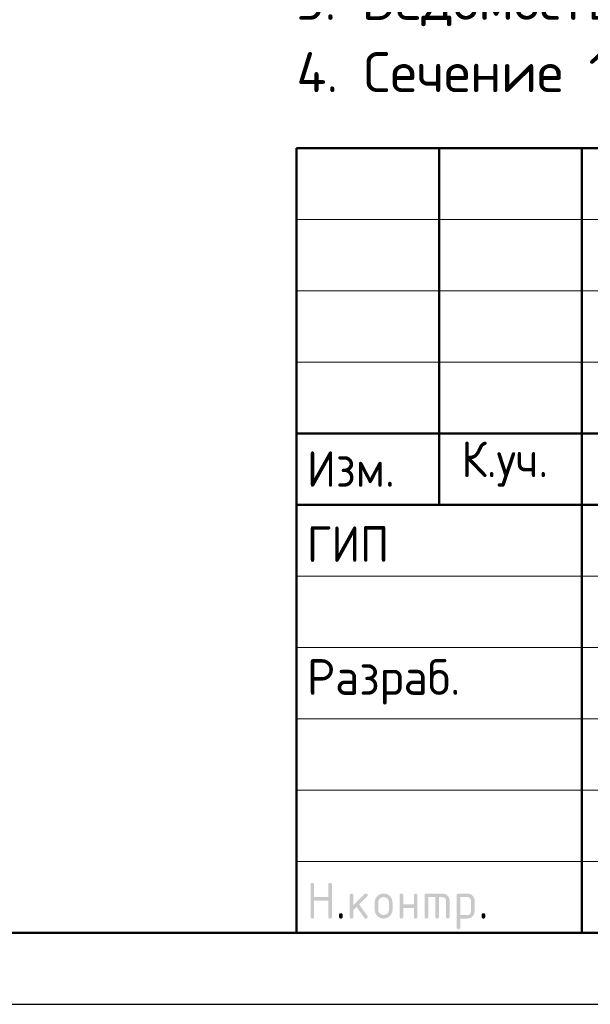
# Model space of a CAD drawing. Header units: millimetres. Extents: x 0 to 21005, y 0 to 14850.
# Tile 14 of 20: x 10531 to 12530, y 0 to 3451. Entities that reach past the tile are written whole.
import ezdxf

# ---------------------------------------------------------------- set-up
doc = ezdxf.new("R2010")
doc.units = ezdxf.units.MM
doc.layers.add('Standard', color=7, linetype='Continuous', lineweight=25)
doc.styles.add('ISOCPEUR', font='txt')

msp = doc.modelspace()

# ---------------------------------------------------------------- hatches: boundary and pattern name
at = {"layer": 'Standard', "linetype": 'Continuous', "lineweight": 25, "transparency": 33554687}
for points in [[(11549.5, 306.9), (11549.5, 419.4), (11549.5, 420.2), (11549.6, 420.9), (11549.7, 421.5), (11549.9, 422.1), (11550.1, 422.7), (11550.4, 423.2), (11550.7, 423.7), (11551.1, 424.1), (11551.5, 424.5), (11552, 424.8), (11552.5, 425.1), (11553.1, 425.3), (11553.6, 425.4), (11554.3, 425.5), (11555, 425.6), (11555.8, 425.6), (11556.6, 425.6), (11557.3, 425.5), (11558, 425.4), (11558.5, 425.3), (11559.1, 425.1), (11559.6, 424.8), (11560.1, 424.5), (11560.5, 424.1), (11560.9, 423.7), (11561.2, 423.2), (11561.5, 422.7), (11561.7, 422.1), (11561.9, 421.5), (11562, 420.9), (11562.1, 420.2), (11562.1, 419.4), (11562.1, 375.7), (11611.9, 375.7), (11611.9, 419.4), (11611.9, 420.2), (11612, 420.9), (11612.1, 421.5), (11612.3, 422.1), (11612.5, 422.7), (11612.8, 423.2), (11613.1, 423.7), (11613.5, 424.1), (11613.9, 424.5), (11614.4, 424.8), (11614.9, 425.1), (11615.4, 425.3), (11616, 425.4), (11616.7, 425.5), (11617.4, 425.6), (11618.2, 425.6), (11619, 425.6), (11619.7, 425.5), (11620.3, 425.4), (11620.9, 425.3), (11621.5, 425.1), (11622, 424.8), (11622.5, 424.5), (11622.9, 424.1), (11623.3, 423.7), (11623.6, 423.2), (11623.9, 422.7), (11624.1, 422.1), (11624.3, 421.5), (11624.3, 420.9), (11624.4, 420.2), (11624.4, 419.4), (11624.4, 306.9), (11624.4, 306.1), (11624.3, 305.4), (11624.3, 304.7), (11624.1, 304.2), (11623.9, 303.6), (11623.6, 303.1), (11623.3, 302.6), (11622.9, 302.2), (11622.5, 301.8), (11622, 301.5), (11621.5, 301.2), (11620.9, 301), (11620.3, 300.8), (11619.7, 300.7), (11619, 300.6), (11618.2, 300.6), (11617.4, 300.6), (11616.7, 300.7), (11616, 300.8), (11615.4, 301), (11614.9, 301.2), (11614.4, 301.5), (11613.9, 301.8), (11613.5, 302.2), (11613.1, 302.6), (11612.8, 303.1), (11612.5, 303.6), (11612.3, 304.2), (11612.1, 304.7), (11612, 305.4), (11611.9, 306.1), (11611.9, 306.9), (11611.9, 363.1), (11562.1, 363.1), (11562.1, 306.9), (11562.1, 306.1), (11562, 305.4), (11561.9, 304.7), (11561.7, 304.2), (11561.5, 303.6), (11561.2, 303.1), (11560.9, 302.6), (11560.5, 302.2), (11560.1, 301.8), (11559.6, 301.5), (11559.1, 301.2), (11558.5, 301), (11558, 300.8), (11557.3, 300.7), (11556.6, 300.6), (11555.8, 300.6), (11555, 300.6), (11554.3, 300.7), (11553.6, 300.8), (11553.1, 301), (11552.5, 301.2), (11552, 301.5), (11551.5, 301.8), (11551.1, 302.2), (11550.7, 302.6), (11550.4, 303.1), (11550.1, 303.6), (11549.9, 304.2), (11549.7, 304.7), (11549.6, 305.4), (11549.5, 306.1)], [(11699.5, 347), (11738.8, 386.3), (11739.2, 386.7), (11739.7, 387.1), (11740.2, 387.4), (11740.8, 387.6), (11741.3, 387.9), (11741.9, 388), (11742.5, 388.1), (11743.2, 388.1), (11744, 388.1), (11744.7, 388), (11745.4, 387.9), (11745.9, 387.7), (11746.5, 387.5), (11747, 387.2), (11747.5, 386.9), (11747.9, 386.5), (11748.3, 386.1), (11748.6, 385.6), (11748.9, 385.1), (11749.1, 384.6), (11749.3, 384), (11749.4, 383.3), (11749.5, 382.6), (11749.5, 381.8), (11749.5, 381.2), (11749.3, 380.6), (11749.2, 380.1), (11749, 379.5), (11748.7, 379), (11748.4, 378.5), (11748, 378), (11747.6, 377.5), (11720.1, 350), (11748.2, 310.5), (11748.8, 309.6), (11749.1, 308.7), (11749.5, 307.8), (11749.5, 306.8), (11749.5, 306), (11749.4, 305.4), (11749.3, 304.7), (11749.1, 304.1), (11748.9, 303.5), (11748.6, 303), (11748.3, 302.6), (11747.9, 302.2), (11747.5, 301.8), (11747, 301.5), (11746.5, 301.2), (11745.9, 301), (11745.4, 300.8), (11744.7, 300.7), (11744, 300.6), (11743.2, 300.6), (11742.4, 300.6), (11741.6, 300.8), (11740.9, 301), (11740.2, 301.3), (11739.6, 301.6), (11739, 302.1), (11738.5, 302.6), (11738, 303.3), (11711.1, 341.1), (11699.5, 329.4), (11699.5, 306.9), (11699.5, 306.1), (11699.4, 305.4), (11699.3, 304.7), (11699.1, 304.2), (11698.9, 303.6), (11698.6, 303.1), (11698.3, 302.6), (11697.9, 302.2), (11697.5, 301.8), (11697, 301.5), (11696.5, 301.2), (11696, 301), (11695.4, 300.8), (11694.7, 300.7), (11694, 300.6), (11693.2, 300.6), (11692.4, 300.6), (11691.7, 300.7), (11691.1, 300.8), (11690.5, 301), (11689.9, 301.2), (11689.4, 301.5), (11688.9, 301.8), (11688.5, 302.2), (11688.1, 302.6), (11687.8, 303.1), (11687.5, 303.6), (11687.3, 304.2), (11687.1, 304.7), (11687, 305.4), (11687, 306.1), (11687, 306.9), (11687, 381.8), (11687, 382.6), (11687, 383.3), (11687.1, 384), (11687.3, 384.6), (11687.5, 385.1), (11687.8, 385.6), (11688.1, 386.1), (11688.5, 386.5), (11688.9, 386.9), (11689.4, 387.2), (11689.9, 387.5), (11690.5, 387.7), (11691.1, 387.9), (11691.7, 388), (11692.4, 388.1), (11693.2, 388.1), (11694, 388.1), (11694.7, 388), (11695.4, 387.9), (11696, 387.7), (11696.5, 387.5), (11697, 387.2), (11697.5, 386.9), (11697.9, 386.5), (11698.3, 386.1), (11698.6, 385.6), (11698.9, 385.1), (11699.1, 384.6), (11699.3, 384), (11699.4, 383.3), (11699.5, 382.6), (11699.5, 381.8)], [(11874.3, 338.1), (11874.3, 306.9), (11874.3, 306.1), (11874.2, 305.4), (11874.1, 304.7), (11873.9, 304.2), (11873.7, 303.6), (11873.5, 303.1), (11873.2, 302.6), (11872.8, 302.2), (11872.4, 301.8), (11871.9, 301.5), (11871.4, 301.2), (11870.8, 301), (11870.2, 300.8), (11869.5, 300.7), (11868.9, 300.6), (11868.1, 300.6), (11867.3, 300.6), (11866.6, 300.7), (11865.9, 300.8), (11865.3, 301), (11864.7, 301.2), (11864.3, 301.5), (11863.8, 301.8), (11863.4, 302.2), (11863, 302.6), (11862.7, 303.1), (11862.4, 303.6), (11862.2, 304.2), (11862, 304.7), (11861.9, 305.4), (11861.8, 306.1), (11861.8, 306.9), (11861.8, 381.8), (11861.8, 382.6), (11861.9, 383.3), (11862, 384), (11862.2, 384.6), (11862.4, 385.1), (11862.7, 385.6), (11863, 386.1), (11863.4, 386.5), (11863.8, 386.9), (11864.3, 387.2), (11864.7, 387.5), (11865.3, 387.7), (11865.9, 387.9), (11866.6, 388), (11867.3, 388.1), (11868.1, 388.1), (11868.9, 388.1), (11869.5, 388), (11870.2, 387.9), (11870.8, 387.7), (11871.4, 387.5), (11871.9, 387.2), (11872.4, 386.9), (11872.8, 386.5), (11873.2, 386.1), (11873.5, 385.6), (11873.7, 385.2), (11873.9, 384.6), (11874.1, 384), (11874.2, 383.3), (11874.3, 382.6), (11874.3, 381.8), (11874.3, 350.6), (11911.7, 350.6), (11911.7, 381.8), (11911.7, 382.6), (11911.8, 383.3), (11911.9, 384), (11912.1, 384.6), (11912.3, 385.2), (11912.6, 385.6), (11912.8, 386.1), (11913.2, 386.5), (11913.6, 386.9), (11914.1, 387.2), (11914.6, 387.5), (11915.2, 387.7), (11915.8, 387.9), (11916.5, 388), (11917.1, 388.1), (11917.9, 388.1), (11918.7, 388.1), (11919.4, 388), (11920.1, 387.9), (11920.7, 387.7), (11921.3, 387.5), (11921.7, 387.2), (11922.2, 386.9), (11922.6, 386.5), (11923, 386.1), (11923.3, 385.6), (11923.6, 385.1), (11923.8, 384.6), (11924, 384), (11924.1, 383.3), (11924.2, 382.6), (11924.2, 381.8), (11924.2, 306.9), (11924.2, 306.1), (11924.1, 305.4), (11924, 304.7), (11923.8, 304.2), (11923.6, 303.6), (11923.3, 303.1), (11923, 302.6), (11922.6, 302.2), (11922.2, 301.8), (11921.7, 301.5), (11921.3, 301.2), (11920.7, 301), (11920.1, 300.8), (11919.4, 300.7), (11918.7, 300.6), (11917.9, 300.6), (11917.1, 300.6), (11916.5, 300.7), (11915.8, 300.8), (11915.2, 301), (11914.6, 301.2), (11914.1, 301.5), (11913.6, 301.8), (11913.2, 302.2), (11912.8, 302.6), (11912.6, 303.1), (11912.3, 303.6), (11912.1, 304.2), (11911.9, 304.7), (11911.8, 305.4), (11911.7, 306.1), (11911.7, 306.9), (11911.7, 338.1)], [(11955.5, 388.1), (12011.7, 388.1), (12013, 388.1), (12014.2, 388), (12015.5, 387.8), (12016.7, 387.6), (12017.9, 387.4), (12019.1, 387.1), (12020.2, 386.7), (12021.3, 386.3), (12022.4, 385.8), (12023.5, 385.2), (12024.5, 384.7), (12025.5, 384), (12026.6, 383.3), (12027.5, 382.5), (12028.5, 381.7), (12029.4, 380.8), (12030.3, 379.9), (12031.1, 378.9), (12031.9, 378), (12032.6, 376.9), (12033.3, 375.9), (12033.8, 374.9), (12034.4, 373.8), (12034.8, 372.7), (12035.3, 371.6), (12035.6, 370.5), (12036, 369.3), (12036.2, 368.1), (12036.4, 366.9), (12036.6, 365.6), (12036.7, 364.4), (12036.7, 363.1), (12036.7, 306.9), (12036.7, 306.1), (12036.6, 305.4), (12036.5, 304.7), (12036.3, 304.2), (12036.1, 303.6), (12035.8, 303.1), (12035.5, 302.6), (12035.1, 302.2), (12034.7, 301.8), (12034.2, 301.5), (12033.7, 301.2), (12033.1, 301), (12032.6, 300.8), (12031.9, 300.7), (12031.2, 300.6), (12030.4, 300.6), (12029.6, 300.6), (12028.9, 300.7), (12028.3, 300.8), (12027.7, 301), (12027.1, 301.2), (12026.6, 301.5), (12026.1, 301.8), (12025.7, 302.2), (12025.3, 302.6), (12025, 303.1), (12024.7, 303.6), (12024.5, 304.2), (12024.3, 304.7), (12024.2, 305.4), (12024.1, 306.1), (12024.1, 306.9), (12024.1, 363.1), (12024.1, 364.4), (12023.9, 365.6), (12023.7, 366.8), (12023.2, 367.9), (12022.8, 369), (12022.1, 370.1), (12021.5, 371.1), (12020.6, 372), (12019.7, 372.9), (12018.7, 373.5), (12017.7, 374.2), (12016.5, 374.7), (12015.4, 375.1), (12014.2, 375.3), (12013, 375.5), (12011.7, 375.5), (11999.2, 375.5), (11999.2, 306.9), (11999.2, 306.1), (11999.1, 305.4), (11999, 304.7), (11998.8, 304.2), (11998.6, 303.6), (11998.3, 303.1), (11998, 302.6), (11997.7, 302.2), (11997.3, 301.8), (11996.8, 301.5), (11996.3, 301.2), (11995.7, 301), (11995.1, 300.8), (11994.4, 300.7), (11993.7, 300.6), (11993, 300.6), (11992.2, 300.6), (11991.5, 300.7), (11990.8, 300.8), (11990.2, 301), (11989.6, 301.2), (11989.1, 301.5), (11988.7, 301.8), (11988.3, 302.2), (11987.9, 302.6), (11987.6, 303.1), (11987.3, 303.6), (11987.1, 304.2), (11986.9, 304.7), (11986.8, 305.4), (11986.7, 306.1), (11986.7, 306.9), (11986.7, 375.5), (11961.8, 375.5), (11961.8, 306.9), (11961.8, 306.1), (11961.7, 305.4), (11961.6, 304.7), (11961.4, 304.2), (11961.2, 303.6), (11960.9, 303.1), (11960.6, 302.6), (11960.2, 302.2), (11959.8, 301.8), (11959.3, 301.5), (11958.8, 301.2), (11958.2, 301), (11957.7, 300.8), (11957, 300.7), (11956.3, 300.6), (11955.5, 300.6), (11954.7, 300.6), (11954, 300.7), (11953.4, 300.8), (11952.8, 301), (11952.2, 301.2), (11951.7, 301.5), (11951.2, 301.8), (11950.8, 302.2), (11950.4, 302.6), (11950.1, 303.1), (11949.8, 303.6), (11949.6, 304.2), (11949.4, 304.7), (11949.3, 305.4), (11949.2, 306.1), (11949.2, 306.9), (11949.2, 381.8), (11949.2, 382.6), (11949.3, 383.3), (11949.4, 384), (11949.6, 384.6), (11949.8, 385.1), (11950.1, 385.6), (11950.4, 386.1), (11950.8, 386.5), (11951.2, 386.9), (11951.7, 387.2), (11952.2, 387.5), (11952.8, 387.7), (11953.3, 387.9), (11954, 388), (11954.7, 388.1)], [(11649.5, 313.2), (11649.5, 313.9), (11649.6, 314.6), (11649.7, 315.3), (11649.9, 315.9), (11650.1, 316.5), (11650.4, 317), (11650.7, 317.5), (11651.1, 317.9), (11651.5, 318.3), (11651.9, 318.5), (11652.4, 318.8), (11653, 319), (11653.6, 319.2), (11654.3, 319.3), (11655, 319.4), (11655.8, 319.4), (11656.5, 319.4), (11657.2, 319.3), (11657.9, 319.2), (11658.5, 319), (11659.1, 318.8), (11659.6, 318.5), (11660.1, 318.3), (11660.4, 317.9), (11660.8, 317.5), (11661.1, 317), (11661.4, 316.5), (11661.6, 315.9), (11661.8, 315.3), (11661.9, 314.6), (11662, 313.9), (11662, 313.2), (11662, 306.9), (11662, 306.1), (11661.9, 305.4), (11661.8, 304.8), (11661.6, 304.2), (11661.4, 303.6), (11661.1, 303.1), (11660.8, 302.6), (11660.4, 302.2), (11660.1, 301.8), (11659.6, 301.5), (11659.1, 301.2), (11658.5, 301), (11657.9, 300.8), (11657.2, 300.7), (11656.5, 300.6), (11655.8, 300.6), (11655, 300.6), (11654.3, 300.7), (11653.6, 300.8), (11653, 301), (11652.4, 301.2), (11651.9, 301.5), (11651.5, 301.8), (11651.1, 302.2), (11650.7, 302.6), (11650.4, 303.1), (11650.1, 303.6), (11649.9, 304.2), (11649.7, 304.8), (11649.6, 305.4), (11649.5, 306.1), (11649.5, 306.9)], [(12149.1, 313.2), (12149.1, 313.9), (12149.2, 314.6), (12149.3, 315.3), (12149.5, 315.9), (12149.7, 316.5), (12150, 317), (12150.3, 317.5), (12150.7, 317.9), (12151.1, 318.3), (12151.6, 318.5), (12152.1, 318.8), (12152.7, 319), (12153.3, 319.2), (12153.9, 319.3), (12154.6, 319.4), (12155.4, 319.4), (12156.2, 319.4), (12156.9, 319.3), (12157.6, 319.2), (12158.2, 319), (12158.7, 318.8), (12159.2, 318.5), (12159.7, 318.3), (12160.1, 317.9), (12160.5, 317.5), (12160.8, 317), (12161.1, 316.5), (12161.3, 315.9), (12161.5, 315.3), (12161.6, 314.6), (12161.7, 313.9), (12161.7, 313.2), (12161.7, 306.9), (12161.7, 306.1), (12161.6, 305.4), (12161.5, 304.8), (12161.3, 304.2), (12161.1, 303.6), (12160.8, 303.1), (12160.5, 302.6), (12160.1, 302.2), (12159.7, 301.8), (12159.2, 301.5), (12158.7, 301.2), (12158.2, 301), (12157.6, 300.8), (12156.9, 300.7), (12156.2, 300.6), (12155.4, 300.6), (12154.6, 300.6), (12153.9, 300.7), (12153.3, 300.8), (12152.7, 301), (12152.1, 301.2), (12151.6, 301.5), (12151.1, 301.8), (12150.7, 302.2), (12150.3, 302.6), (12150, 303.1), (12149.7, 303.6), (12149.5, 304.2), (12149.3, 304.8), (12149.2, 305.4), (12149.1, 306.1), (12149.1, 306.9)]]:
    msp.add_hatch(color=7, dxfattribs=at).paths.add_polyline_path(points, flags=16)
h = msp.add_hatch(color=7, dxfattribs=at)
h.paths.add_polyline_path([(11774.4, 331.9), (11774.4, 356.8), (11774.4, 358.5), (11774.5, 360), (11774.7, 361.6), (11775, 363.1), (11775.2, 364.6), (11775.7, 366), (11776.1, 367.5), (11776.7, 368.9), (11777.2, 370.2), (11777.9, 371.6), (11778.7, 372.9), (11779.5, 374.1), (11780.4, 375.4), (11781.4, 376.6), (11782.4, 377.8), (11783.5, 378.9), (11784.6, 380.1), (11785.8, 381.1), (11787, 382.1), (11788.3, 382.9), (11789.6, 383.8), (11790.9, 384.5), (11792.2, 385.2), (11793.6, 385.8), (11795, 386.4), (11796.4, 386.8), (11797.8, 387.2), (11799.3, 387.5), (11800.8, 387.8), (11802.4, 387.9), (11804, 388.1), (11805.6, 388.1), (11807.2, 388.1), (11808.8, 387.9), (11810.4, 387.8), (11811.9, 387.5), (11813.4, 387.2), (11814.8, 386.8), (11816.3, 386.4), (11817.7, 385.8), (11819.1, 385.3), (11820.4, 384.5), (11821.7, 383.8), (11823, 383), (11824.2, 382.1), (11825.4, 381.2), (11826.6, 380.2), (11827.7, 379), (11828.9, 377.9), (11829.9, 376.7), (11830.8, 375.5), (11831.7, 374.3), (11832.5, 373), (11833.2, 371.7), (11833.9, 370.4), (11834.5, 369), (11835.1, 367.6), (11835.5, 366.1), (11835.9, 364.7), (11836.2, 363.2), (11836.5, 361.7), (11836.6, 360.1), (11836.8, 358.5), (11836.8, 356.8), (11836.8, 331.9), (11836.8, 330.2), (11836.6, 328.7), (11836.5, 327.1), (11836.2, 325.6), (11835.9, 324.1), (11835.5, 322.7), (11835.1, 321.2), (11834.5, 319.9), (11833.9, 318.5), (11833.2, 317.2), (11832.5, 315.8), (11831.6, 314.6), (11830.8, 313.3), (11829.8, 312.1), (11828.8, 310.9), (11827.6, 309.8), (11826.5, 308.6), (11825.3, 307.6), (11824.1, 306.6), (11822.8, 305.8), (11821.6, 304.9), (11820.3, 304.2), (11818.9, 303.5), (11817.6, 302.9), (11816.2, 302.4), (11814.7, 301.9), (11813.3, 301.5), (11811.8, 301.2), (11810.3, 300.9), (11808.7, 300.8), (11807.2, 300.6), (11805.6, 300.6), (11804, 300.6), (11802.4, 300.8), (11800.8, 300.9), (11799.3, 301.2), (11797.8, 301.5), (11796.4, 301.9), (11795, 302.4), (11793.6, 302.9), (11792.2, 303.5), (11790.9, 304.2), (11789.6, 304.9), (11788.3, 305.8), (11787, 306.6), (11785.8, 307.6), (11784.6, 308.6), (11783.5, 309.8), (11782.4, 310.9), (11781.4, 312.1), (11780.4, 313.3), (11779.5, 314.6), (11778.7, 315.8), (11777.9, 317.2), (11777.2, 318.5), (11776.7, 319.9), (11776.1, 321.2), (11775.7, 322.7), (11775.2, 324.1), (11775, 325.6), (11774.7, 327.1), (11774.5, 328.7), (11774.4, 330.2)], flags=16)
h.paths.add_polyline_path([(11824.2, 331.9), (11824.2, 356.9), (11824.2, 358.8), (11823.9, 360.6), (11823.6, 362.4), (11822.9, 364.1), (11822.2, 365.8), (11821.2, 367.3), (11820.1, 368.8), (11818.8, 370.2), (11817.4, 371.5), (11815.9, 372.6), (11814.4, 373.6), (11812.7, 374.3), (11811.1, 375), (11809.3, 375.3), (11807.5, 375.6), (11805.6, 375.6), (11803.6, 375.6), (11801.8, 375.3), (11800.1, 375), (11798.4, 374.3), (11796.8, 373.6), (11795.2, 372.6), (11793.7, 371.5), (11792.4, 370.2), (11791, 368.8), (11790, 367.3), (11789, 365.8), (11788.3, 364.1), (11787.6, 362.4), (11787.2, 360.6), (11786.9, 358.8), (11786.9, 356.9), (11786.9, 331.9), (11786.9, 329.9), (11787.2, 328.1), (11787.6, 326.3), (11788.3, 324.7), (11788.9, 323), (11790, 321.5), (11791, 320), (11792.3, 318.6), (11793.7, 317.2), (11795.2, 316.2), (11796.7, 315.2), (11798.3, 314.5), (11800, 313.8), (11801.8, 313.5), (11803.6, 313.2), (11805.6, 313.2), (11807.5, 313.2), (11809.3, 313.5), (11811.1, 313.9), (11812.7, 314.5), (11814.4, 315.2), (11815.9, 316.3), (11817.4, 317.3), (11818.8, 318.7), (11820.1, 320), (11821.2, 321.5), (11822.2, 323.1), (11822.9, 324.7), (11823.6, 326.4), (11823.9, 328.2), (11824.2, 330)])
h = msp.add_hatch(color=7, dxfattribs=at)
h.paths.add_polyline_path([(12061.7, 381.8), (12061.7, 382.6), (12061.8, 383.3), (12061.9, 384), (12062.1, 384.6), (12062.3, 385.1), (12062.6, 385.6), (12062.9, 386.1), (12063.3, 386.5), (12063.7, 386.9), (12064.2, 387.2), (12064.6, 387.5), (12065.2, 387.7), (12065.8, 387.9), (12066.5, 388), (12067.2, 388.1), (12068, 388.1), (12099.1, 388.1), (12100.5, 388.1), (12101.7, 388), (12103, 387.8), (12104.2, 387.6), (12105.4, 387.4), (12106.6, 387.1), (12107.7, 386.7), (12108.8, 386.3), (12109.9, 385.8), (12111, 385.2), (12112, 384.7), (12113, 384), (12114.1, 383.3), (12115, 382.5), (12116, 381.7), (12116.9, 380.8), (12117.8, 379.9), (12118.6, 379), (12119.4, 378), (12120, 377), (12120.7, 376), (12121.3, 374.9), (12121.8, 373.9), (12122.3, 372.8), (12122.7, 371.7), (12123.1, 370.5), (12123.4, 369.4), (12123.6, 368.1), (12123.9, 366.9), (12124, 365.7), (12124.1, 364.4), (12124.1, 363.1), (12124.1, 325.6), (12124.1, 324.3), (12124, 323.1), (12123.9, 321.8), (12123.6, 320.6), (12123.4, 319.4), (12123.1, 318.3), (12122.7, 317.1), (12122.3, 316), (12121.8, 314.9), (12121.3, 313.8), (12120.7, 312.8), (12120, 311.8), (12119.4, 310.8), (12118.6, 309.8), (12117.8, 308.8), (12116.9, 307.9), (12116, 307), (12115, 306.2), (12114.1, 305.4), (12113.1, 304.7), (12112.1, 304.1), (12111, 303.5), (12109.9, 302.9), (12108.8, 302.5), (12107.7, 302), (12106.6, 301.7), (12105.4, 301.3), (12104.2, 301.1), (12103, 300.9), (12101.7, 300.8), (12100.5, 300.6), (12099.2, 300.6), (12074.2, 300.6), (12074.2, 269.4), (12074.2, 268.7), (12074.1, 268), (12074, 267.3), (12073.8, 266.7), (12073.7, 266.1), (12073.4, 265.6), (12073.1, 265.1), (12072.7, 264.7), (12072.3, 264.4), (12071.8, 264.1), (12071.3, 263.8), (12070.7, 263.6), (12070.1, 263.4), (12069.4, 263.3), (12068.8, 263.2), (12068, 263.2), (12067.2, 263.2), (12066.5, 263.3), (12065.8, 263.4), (12065.2, 263.6), (12064.7, 263.8), (12064.2, 264.1), (12063.7, 264.4), (12063.3, 264.8), (12062.9, 265.1), (12062.6, 265.6), (12062.3, 266.1), (12062.1, 266.7), (12061.9, 267.3), (12061.8, 268), (12061.7, 268.7), (12061.7, 269.4)], flags=16)
h.paths.add_polyline_path([(12074.2, 375.5), (12074.2, 313.2), (12099.1, 313.2), (12100.4, 313.2), (12101.6, 313.4), (12102.8, 313.6), (12103.9, 314.1), (12105, 314.5), (12106, 315.2), (12107, 315.9), (12107.9, 316.8), (12108.9, 317.7), (12109.5, 318.7), (12110.2, 319.7), (12110.7, 320.8), (12111.1, 321.9), (12111.4, 323.1), (12111.6, 324.3), (12111.6, 325.6), (12111.6, 363.1), (12111.6, 364.4), (12111.4, 365.6), (12111.1, 366.8), (12110.7, 367.9), (12110.2, 369.1), (12109.6, 370.1), (12108.9, 371.1), (12108, 372), (12107.1, 372.9), (12106.1, 373.5), (12105.1, 374.2), (12104, 374.7), (12102.9, 375.1), (12101.7, 375.3), (12100.5, 375.5), (12099.1, 375.5)])

# ---------------------------------------------------------------- linework, layer by layer
at = {"layer": 'Standard', "color": 7, "linetype": 'Continuous', "lineweight": 50, "transparency": 33554687}
for p, q in [((11500, 250), (11500, 3000)), ((11500, 3000), (20750, 3000)), ((12000, 1750), (12000, 3000)), ((12500, 250), (12500, 3000)), ((11500, 2000), (14750, 2000)), ((11500, 2000), (14750, 2000)), ((11500, 1750), (14750, 1750)), ((11500, 1750), (14750, 1750))]:
    msp.add_line(p, q, dxfattribs=at)
at = {"layer": 'Standard', "color": 7, "linetype": 'Continuous', "lineweight": 13, "transparency": 33554687}
for p, q in [((11500, 2750), (14750, 2750)), ((11500, 2500), (14750, 2500)), ((11500, 2250), (14750, 2250)), ((11500, 1500), (14750, 1500)), ((11500, 1250), (14750, 1250)), ((11500, 1250), (14750, 1250)), ((11500, 1000), (14750, 1000)), ((11500, 1000), (14750, 1000)), ((11500, 750), (14750, 750)), ((11500, 500), (14750, 500))]:
    msp.add_line(p, q, dxfattribs=at)
at = {"layer": 'Standard', "color": 7, "linetype": 'Continuous', "lineweight": 25, "transparency": 33554687}
msp.add_line((11500, 250), (20750, 250), dxfattribs=at)
msp.add_line((11500, 250), (20750, 250), dxfattribs=at)
msp.add_line((11500, 250), (20750, 250), dxfattribs=at)
msp.add_lwpolyline([(0, 0), (21000, 0), (21000, 14850), (0, 14850), (0, 0)], close=True, dxfattribs=at)
at = {"layer": 'Standard', "color": 7, "linetype": 'Continuous', "lineweight": 13, "transparency": 33554687}
msp.add_lwpolyline([(21000, 14850), (0, 14850), (0, 0), (21000, 0), (21000, 14850)], dxfattribs=at)
at = {"layer": 'Standard', "color": 7, "linetype": 'Continuous', "lineweight": 50, "transparency": 33554687}
msp.add_lwpolyline([(1000, 14600), (20750, 14600), (20750, 250), (1000, 250), (1000, 14600)], close=True, dxfattribs=at)
at = {"layer": 'Standard', "color": 7, "linetype": 'Continuous', "lineweight": 25, "transparency": 33554687}
msp.add_lwpolyline([(20750, 3000), (11500, 3000), (11500, 250), (20750, 250), (20750, 3000)], dxfattribs=at)

# ---------------------------------------------------------------- texts
at = {"layer": 'Standard', "color": 7, "linetype": 'Continuous', "lineweight": 13, "transparency": 33554687, "insert": (11500, 4349.3), "char_height": 140, "width": 6589.45, "attachment_point": 1, "line_spacing_factor": 1.084337}
msp.add_mtext('\\A1;{\\fISOCPEUR|i0|b0;\\H139.999998;\\W1.000000;\\C7;1. По периметру площадки в стене выполнить шпонку}\\P{\\fISOCPEUR|i0|b0;\\H139.999998;\\W1.000000;\\C7;Арматуру установить на хим. анкер Hilti HIT-HY 200-A (или аналог) }\\P{\\fISOCPEUR|i0|b0;\\H139.999998;\\W1.000000;\\C7;2. Общие указания см. лист 1}\\P{\\fISOCPEUR|i0|b0;\\H139.999998;\\W1.000000;\\C7;3. Ведомость деталей см. лист 13. Ведомость расхода стали см. лист 1.1}\\P{\\fISOCPEUR|i0|b0;\\H139.999998;\\W1.000000;\\C7;4. Сечение 1-1 см. лист 13, сечения а-а...б-б см. лист 6}\\P', dxfattribs=at)
at = {"layer": 'Standard', "color": 7, "linetype": 'Continuous', "lineweight": 25, "transparency": 33554687, "char_height": 125, "attachment_point": 7, "style": 'ISOCPEUR'}
for s, insert, width in [('\\W0.93;Изм.', (11537, 1813.8), 376.448), ('\\W0.93;К.уч.', (12078, 1813.8), 408.006), ('\\W0.92;ГИП', (11537, 1550.6), 344.81), ('\\W0.96;Разраб.', (11537, 1050.6), 653.281)]:
    msp.add_mtext(s, dxfattribs=dict(at, insert=insert, width=width))

doc.saveas('drawing.dxf')
